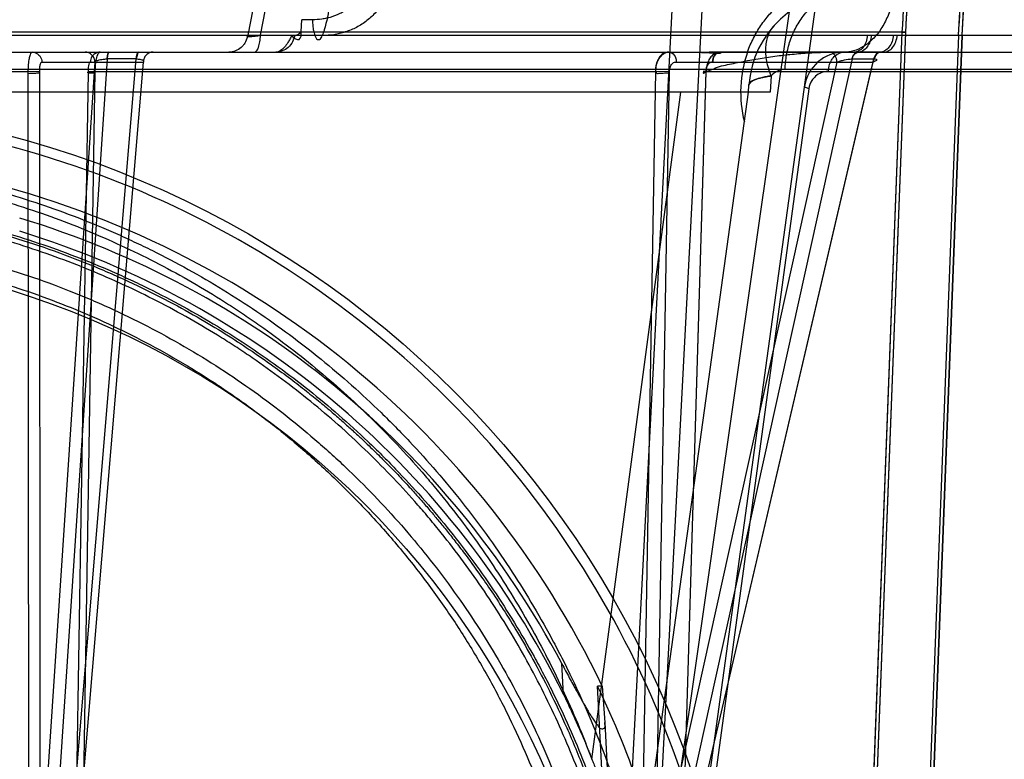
# Model space of a CAD drawing. Header units: millimetres. Extents: x 0 to 297, y 0 to 210.
# Tile 229 of 256: x 58.446 to 58.742, y 159.134 to 159.356. Entities that reach past the tile are written whole.
import ezdxf

# ---------------------------------------------------------------- set-up
doc = ezdxf.new("R2010")
doc.units = ezdxf.units.MM
doc.header["$LTSCALE"] = 16.335
doc.layers.get('0').update_dxf_attribs({"linetype": 'CONTINUOUS'})
for name, color, linetype in [('AXES_REF', 7, 'CONTINUOUS'), ('INTFCLR_1', 7, 'CONTINUOUS'), ('INTFCLR_144815', 7, 'CONTINUOUS'), ('INTFCLR_72935', 7, 'CONTINUOUS')]:
    doc.layers.add(name, color=color, linetype=linetype)

msp = doc.modelspace()

# ---------------------------------------------------------------- linework, layer by layer
at = {"color": 7, "linetype": 'Continuous'}
for radius in [5.8174969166, 5.817, 5.7797484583]:
    msp.add_circle((57.454730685, 154.8339782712), radius, dxfattribs=at)
msp.add_arc((57.454730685, 154.8339782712), 5.76, 278.2771290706, 261.7228709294, dxfattribs=at)
at = {"layer": 'AXES_REF', "color": 9, "linetype": 'Continuous'}
msp.add_circle((57.454730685, 154.8339782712), 5.3067073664, dxfattribs=at)
at = {"layer": 'INTFCLR_1', "color": 6, "linetype": 'Continuous'}
for p, q in [((58.004825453, 159.3510517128), (58.7289694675, 159.3510234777)), ((58.7120517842, 159.351961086), (58.0228036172, 159.3519896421)), ((58.72791289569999, 159.3510800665), (58.6967716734, 158.5359899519)), ((58.7289694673, 159.351023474), (58.6978296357, 158.5359697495)), ((58.70252880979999, 159.1304414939), (58.710993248, 159.3519896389)), ((58.7035860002, 159.1304011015), (58.7120498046, 159.3519326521)), ((58.7289691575, 159.3510153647), (58.7279132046, 159.3510881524))]:
    msp.add_line(p, q, dxfattribs=at)
at = {"layer": 'INTFCLR_1', "color": 9, "linetype": 'Continuous'}
msp.add_circle((58.3668984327, 159.0279782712), 0.258, dxfattribs=at)
at = {"layer": 'INTFCLR_1', "color": 6, "linetype": 'Continuous'}
for radius, start, end in [(0.3449299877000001, 356.0073324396, 7.6295171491), (0.3459879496, 356.0148208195, 7.6295115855), (0.3618720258, 356.0547102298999, 0.4697326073), (0.3629299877, 356.0559919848, 0.4697326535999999)]:
    msp.add_arc((58.3668984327, 159.3759782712), radius, start, end, dxfattribs=at)
at = {"layer": 'INTFCLR_1', "color": 9, "linetype": 'Continuous'}
for points, knots in [([(58.2549370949, 159.2663580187), (58.2568705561, 159.2672993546), (58.260775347, 159.2691402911), (58.2686965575, 159.2726337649), (58.2828698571, 159.2782520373), (58.299616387, 159.2834483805), (58.3146277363, 159.2868627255), (58.3222720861, 159.2882900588), (58.3266882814, 159.2890249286), (58.33774588, 159.2907153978), (58.356684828, 159.2924732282), (58.3790627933, 159.2921910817), (58.393529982, 159.2908648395), (58.40020944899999, 159.2900298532), (58.404657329, 159.2894139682), (58.4166989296, 159.287503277), (58.43601565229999, 159.2831355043), (58.4547117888, 159.2768311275), (58.465771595, 159.27230123), (58.4697500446, 159.2705828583), (58.4756385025, 159.2679506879), (58.4880271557, 159.2619409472), (58.50617662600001, 159.2514158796), (58.5230847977, 159.2392886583), (58.5333954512, 159.230715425), (58.53802072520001, 159.2266320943), (58.5410665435, 159.2238783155), (58.5492247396, 159.2162357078), (58.5617657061, 159.2030329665), (58.5767605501, 159.1840059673), (58.5877622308, 159.1670596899), (58.5946605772, 159.1546398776), (58.5983943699, 159.1473311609), (58.6037932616, 159.1361262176), (58.61098291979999, 159.1186582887), (58.61716013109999, 159.098402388), (58.6202579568, 159.084810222), (58.6215206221, 159.0783687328), (58.6223200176, 159.0740050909), (58.6243091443, 159.0618763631), (58.6258826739, 159.0461969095), (58.6262713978, 159.030399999), (58.626163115, 159.0224073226), (58.6260122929, 159.0178101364), (58.6254920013, 159.0064207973), (58.6239743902, 158.9917196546), (58.621156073, 158.9761295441), (58.6194670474, 158.9684505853), (58.6184218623, 158.9640913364), (58.6167871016, 158.9576311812), (58.6140642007, 158.9481218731), (58.60849308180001, 158.9317498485), (58.601825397, 158.91598898), (58.59507487, 158.9027653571), (58.5909834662, 158.8954106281), (58.584662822, 158.8846571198), (58.5743112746, 158.8691983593), (58.5586708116, 158.8500045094), (58.5456438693, 158.8367771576), (58.536425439, 158.8284658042), (58.5301074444, 158.8230378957), (58.5186766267, 158.8139109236), (58.5012774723, 158.8019718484), (58.4864418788, 158.7938051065), (58.4787765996, 158.7900692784)], [0, 0, 0, 0, 0.0078493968, 0.0157556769, 0.0315973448, 0.06348082, 0.0796255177, 0.0877696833, 0.09186257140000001, 0.09596636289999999, 0.128600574, 0.1611442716, 0.177500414, 0.1816059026, 0.1857145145, 0.1938901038, 0.2261064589, 0.2578609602, 0.2657731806, 0.2697286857, 0.2736790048, 0.2893160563, 0.3199691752, 0.350131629, 0.3651446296, 0.3688979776, 0.3726519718, 0.3801321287, 0.4097003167, 0.4390100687, 0.4684423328, 0.4833358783, 0.4908515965, 0.498396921, 0.52873346, 0.5596898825, 0.5755734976, 0.5795998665, 0.5836492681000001, 0.5917658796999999, 0.6244614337, 0.6410489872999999, 0.6494251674, 0.6536350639, 0.6578378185, 0.6910418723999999, 0.7074624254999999, 0.7156483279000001, 0.7197377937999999, 0.7238248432, 0.7399718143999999, 0.7558251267, 0.7869322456, 0.802323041, 0.8100025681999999, 0.8176490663, 0.8478512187, 0.8777971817, 0.9079026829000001, 0.9155006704, 0.9231007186, 0.93830313, 0.9688745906, 1, 1, 1, 1]), ([(58.4787765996, 158.7900692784), (58.47099451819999, 158.7862765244), (58.4549531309, 158.7794372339), (58.43405157, 158.7729486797), (58.4200929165, 158.7697758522), (58.4135330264, 158.7685088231), (58.4091291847, 158.767718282), (58.3970222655, 158.7657907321), (58.3769991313, 158.7639375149), (58.3568774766, 158.7641985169), (58.3446090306, 158.7651680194), (58.3401291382, 158.7656118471), (58.3334526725, 158.766362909), (58.3191957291, 158.7684440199), (58.2976848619, 158.7733244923), (58.2799903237, 158.7793113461), (58.269864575, 158.7834000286), (58.2658580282, 158.7850775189), (58.2589652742, 158.7881186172), (58.2455836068, 158.7946344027), (58.2273486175, 158.8052499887), (58.2120148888, 158.8163027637), (58.20312195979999, 158.8235640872), (58.1999383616, 158.8262606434), (58.1952374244, 158.8303403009), (58.1853960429, 158.8394086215), (58.171303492, 158.8543707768), (58.1561196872, 158.8738553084), (58.14667176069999, 158.8886467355), (58.141548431, 158.8976856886), (58.1395149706, 158.9013746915), (58.13606263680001, 158.9079111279), (58.1295788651, 158.9213265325), (58.12323325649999, 158.9372964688), (58.1180022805, 158.9538711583), (58.1134799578, 158.9711240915), (58.109409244, 158.9933618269), (58.1078703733, 159.0126050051), (58.10761289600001, 159.0240098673), (58.1075682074, 159.0286048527), (58.1076440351, 159.0365827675), (58.1083927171, 159.0523065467), (58.1103123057, 159.0678734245), (58.1125594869, 159.0798873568), (58.1134500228, 159.0842045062), (58.1148478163, 159.0905827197), (58.11720693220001, 159.0999732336), (58.12091271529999, 159.112201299), (58.126514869, 159.1279554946), (58.1323388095, 159.1412892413), (58.13795090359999, 159.1523327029), (58.1418308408, 159.1595473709), (58.14898695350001, 159.1718139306), (58.1603486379, 159.1885291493), (58.1757616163, 159.2072515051), (58.1886046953, 159.2202014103), (58.1969445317, 159.227680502), (58.2000588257, 159.2303751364), (58.2047913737, 159.2343725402), (58.21534029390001, 159.2427580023), (58.2326150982, 159.2545700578), (58.247334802, 159.2626567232), (58.254937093, 159.2663580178)], [0, 0, 0, 0, 0.0316060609, 0.0635406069, 0.07975651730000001, 0.0838444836, 0.0879320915, 0.0960907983, 0.1285991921, 0.1611989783, 0.1694097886, 0.173526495, 0.1776339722, 0.1939379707, 0.2261052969, 0.2580138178, 0.2620009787, 0.2659733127, 0.273871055, 0.2895030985, 0.3202911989, 0.3507747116, 0.3583934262, 0.3622044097, 0.3660061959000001, 0.3811173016, 0.4110448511, 0.4409258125, 0.4711799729, 0.4750127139, 0.4788584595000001, 0.4865582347, 0.5019977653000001, 0.5332401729, 0.5491816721, 0.5654318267, 0.5983319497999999, 0.6315729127, 0.6357728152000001, 0.6399804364, 0.648348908, 0.6648970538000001, 0.6974320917, 0.7054938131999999, 0.7095177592, 0.7135247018, 0.7293322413, 0.7448511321, 0.7601545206, 0.7903607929, 0.7978752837, 0.8053790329, 0.8202649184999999, 0.8497067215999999, 0.8790537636, 0.9086837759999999, 0.9161831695, 0.9199497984, 0.9237184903, 0.9387994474, 0.9691302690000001, 1, 1, 1, 1])]:
    msp.add_open_spline(points, degree=3, knots=knots, dxfattribs=at)
at = {"layer": 'INTFCLR_144815', "color": 9, "linetype": 'Continuous'}
for p, q in [((58.636789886, 159.0763019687), (58.74559673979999, 159.8370621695)), ((58.6406192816, 159.0380882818), (58.6951658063, 159.4333639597)), ((58.5169104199, 159.3639782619), (58.5143606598, 159.3510397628)), ((58.5182190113, 159.3510396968), (58.5207461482, 159.3639782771)), ((58.5338469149, 159.3557191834), (58.5306578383, 159.3557244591)), ((58.5143604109, 159.3510396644), (58.701737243, 159.3510385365)), ((58.5367457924, 159.3509706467), (58.5276368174, 159.3509898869)), ((58.7017371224, 159.3510374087), (58.7083845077, 159.3510374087)), ((58.7083846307, 159.3510385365), (58.8627600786, 159.3510396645)), ((57.8671680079, 159.3459782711), (58.8568339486, 159.3459782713)), ((58.6977181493, 159.3459775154), (58.696582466, 159.3459782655)), ((58.7043949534, 159.3459775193), (58.6978270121, 159.3459775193)), ((58.4684492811, 159.3430044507), (58.4520491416, 159.0963134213)), ((58.452530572, 159.3430044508), (58.48301425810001, 159.3430044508)), ((58.4721351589, 159.3439269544), (58.4556123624, 159.0953909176)), ((58.4601360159, 159.0953909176), (58.4808855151, 159.3439269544)), ((58.4624187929, 159.0963134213), (58.48301425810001, 159.3430044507)), ((58.4720623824, 159.3439272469), (58.4721351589, 159.3439269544)), ((58.48095789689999, 159.3439272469), (58.4721351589, 159.3439269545)), ((58.6913891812, 159.3430044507), (58.6368827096, 159.0963134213)), ((58.69593181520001, 159.3439269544), (58.64101768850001, 159.0953909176)), ((58.6431274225, 159.3430044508), (58.70232152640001, 159.3430044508)), ((58.64441310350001, 159.0953909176), (58.7024997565, 159.3439269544)), ((58.6446660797, 159.0963134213), (58.70232152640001, 159.3430044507)), ((58.6958767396, 159.3439272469), (58.69593181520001, 159.3439269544)), ((58.69593181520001, 159.3439269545), (58.7024997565, 159.3439269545)), ((58.7024997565, 159.3439269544), (58.7025536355, 159.3439272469)), ((57.9777071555, 159.3408194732), (58.7560897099, 159.3408194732)), ((58.2578081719, 159.3401876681), (58.44835787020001, 159.3401876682)), ((58.44835787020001, 159.3401876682), (58.44852368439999, 159.0783401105)), ((58.4520491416, 159.0963134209), (58.4518806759, 159.3401091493)), ((58.4663964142, 159.3401091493), (58.4624187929, 159.0963134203)), ((58.4643132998, 159.0783400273), (58.46857067, 159.340187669)), ((58.46857077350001, 159.3401876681), (58.636918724, 159.3401876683)), ((58.6369187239, 159.3401876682), (58.63237640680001, 159.0783401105)), ((58.6368827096, 159.0963134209), (58.6411009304, 159.3401091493)), ((58.6442280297, 159.0783401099), (58.65209035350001, 159.3401876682)), ((58.6519963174, 159.3401091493), (58.6446660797, 159.0963134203)), ((58.6520903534, 159.340187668), (58.7611806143, 159.3401876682)), ((58.6648006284, 159.3339782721), (58.6649469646, 159.3360709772)), ((58.6177328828, 159.1336046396), (58.6445306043, 159.3339782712)), ((58.628857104, 159.0735106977), (58.6648006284, 159.3339782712)), ((58.6829643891, 159.3350078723), (58.6425195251, 159.0383714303)), ((58.60919705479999, 159.1531058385), (58.6087237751, 159.1623461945)), ((58.6216419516, 159.1446830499), (58.62296101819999, 159.1189294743))]:
    msp.add_line(p, q, dxfattribs=at)
at = {"layer": 'INTFCLR_144815', "color": 6, "linetype": 'Continuous'}
for p, q in [((58.6338983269, 159.0337405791), (58.6559220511, 159.4539782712)), ((58.62489843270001, 159.0339782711), (58.6450291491, 159.4180952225)), ((58.5304625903, 159.3521453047), (58.5306578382, 159.3557244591)), ((58.6716680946, 159.3388659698), (58.67132631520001, 159.3339782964)), ((58.6713337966, 159.3339782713), (58.0624630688, 159.3339782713)), ((58.62085529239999, 159.1556095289), (58.6194633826, 159.1556023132)), ((58.6213258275, 159.1192111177), (58.6194638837, 159.1556023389)), ((58.62085529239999, 159.1556095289), (58.6216430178, 159.1446708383))]:
    msp.add_line(p, q, dxfattribs=at)
at = {"layer": 'INTFCLR_144815', "color": 7, "linetype": 'Continuous'}
for p, q in [((58.4518806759, 159.3401091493), (58.44835787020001, 159.3401876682)), ((58.4663866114, 159.3401528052), (58.46857067, 159.340187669)), ((58.6411009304, 159.3401091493), (58.6369187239, 159.3401876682)), ((58.65209035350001, 159.3401876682), (58.651194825, 159.3401770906)), ((58.6653986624, 159.3368871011), (58.6654053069, 159.3368932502)), ((58.6654119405, 159.3368993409), (58.66541849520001, 159.3369053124))]:
    msp.add_line(p, q, dxfattribs=at)
msp.add_lwpolyline([(58.6649469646, 159.3360709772), (58.664949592, 159.3361012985), (58.6649531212, 159.3361307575), (58.6649574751, 159.3361593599), (58.6649625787, 159.3361871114), (58.6649683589, 159.3362140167), (58.66497474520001, 159.33624008), (58.6649816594, 159.3362652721), (58.66498904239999, 159.3362896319), (58.6649968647, 159.3363132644), (58.66500507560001, 159.3363361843), (58.6650136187, 159.3363583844), (58.6650224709, 159.3363799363), (58.66503158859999, 159.336400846), (58.6650409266, 159.3364211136), (58.6650504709, 159.3364408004), (58.6650601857, 159.3364599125), (58.665070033, 159.3364784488), (58.6650800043, 159.336496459), (58.66509006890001, 159.336513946), (58.6651001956, 159.3365309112), (58.66511038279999, 159.336547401), (58.6651206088, 159.3365634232), (58.6651308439, 159.3365789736), (58.6651410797, 159.3365940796), (58.6651512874, 159.3366087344), (58.6651614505, 159.3366229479), (58.6651715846, 159.3366367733), (58.6651816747, 159.3366502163), (58.6651916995, 159.3366632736), (58.6652016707, 159.3366759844), (58.6652115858, 159.3366883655), (58.6652214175, 159.3367004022), (58.6652311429, 159.3367120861), (58.6652407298, 159.3367233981), (58.665250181, 159.3367343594), (58.6652595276, 159.3367450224), (58.6652687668, 159.3367553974), (58.6652778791, 159.3367654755), (58.6652868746, 159.3367752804), (58.6652957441, 159.3367848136), (58.6653044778, 159.3367940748), (58.6653130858, 159.3368030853), (58.6653215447, 159.3368118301), (58.6653298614, 159.3368203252), (58.6653380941, 159.3368286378), (58.6653462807, 159.3368368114), (58.6653543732, 159.336844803), (58.6653623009, 159.3368525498), (58.6653700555, 159.3368600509), (58.66537763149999, 159.336867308), (58.66538495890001, 159.336874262), (58.6653919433, 159.3368808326)], dxfattribs=at)
at = {"layer": 'INTFCLR_144815', "color": 9, "linetype": 'Continuous'}
msp.add_circle((58.3668984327, 159.0339782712), 0.2967156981, dxfattribs=at)
for centre, radius, start, end in [((58.6948738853, 159.3339782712), 0.03, 90.0000000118, 176.0000000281), ((58.6979433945, 159.3339288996), 0.0354880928, 160.1517251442, 194.4239299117), ((58.69356468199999, 159.3339782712), 0.012, 90.0000000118, 172.143025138), ((58.3668984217, 159.0340306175), 0.2937157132, 359.9897886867, 89.9999978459)]:
    msp.add_arc(centre, radius, start, end, dxfattribs=at)
at = {"layer": 'INTFCLR_144815', "color": 6, "linetype": 'Continuous'}
for radius, start, end in [(0.2815811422, 25.5916832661, 76.2414276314), (0.2737842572, 27.9606619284, 73.2357535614), (0.27, 26.1813150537, 72.9936921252), (0.2803243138, 11.2877879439, 25.7133570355)]:
    msp.add_arc((58.3668984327, 159.0339782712), radius, start, end, dxfattribs=at)
at = {"layer": 'INTFCLR_144815', "color": 9, "linetype": 'Continuous'}
for points, knots in [([(58.550017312, 159.3691449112), (58.5499553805, 159.368149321), (58.5496931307, 159.3666593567), (58.5490256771, 159.3647800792), (58.5483762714, 159.3634420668), (58.5475905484, 159.3621896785), (58.5463846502, 159.3606593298), (58.5449523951, 159.3593324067), (58.5433624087, 159.3582452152), (58.5416925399, 159.3573189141), (58.5399124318, 159.3566225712), (58.538076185, 159.35614768), (58.5362122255, 159.3558137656), (58.5347920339, 159.3557190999), (58.53384691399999, 159.3557191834)], [0, 0, 0, 0, 0.1289395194, 0.1934310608, 0.2574237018, 0.3207726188, 0.3841601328, 0.5088907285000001, 0.5711162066, 0.6328485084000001, 0.7554160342, 0.8168122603, 0.8778330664, 1, 1, 1, 1]), ([(58.5573513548, 159.368867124), (58.55726985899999, 159.3675400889), (58.5569246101, 159.3655546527), (58.5560453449, 159.3630488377), (58.5551926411, 159.3612653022), (58.5541630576, 159.359596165), (58.5525908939, 159.3575610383), (58.55073332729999, 159.3557925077), (58.5486789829, 159.3543385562), (58.5465501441, 159.3531091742), (58.5442957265, 159.3521772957), (58.54198326, 159.351540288), (58.53967114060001, 159.3510960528), (58.5379120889, 159.3509652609), (58.536745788, 159.3509672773)], [0, 0, 0, 0, 0.1325824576, 0.198822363, 0.2644620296, 0.3293103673, 0.3940143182, 0.520541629, 0.583104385, 0.6447063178, 0.7653968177, 0.8249939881, 0.8836952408, 1, 1, 1, 1]), ([(58.5395342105, 159.3689564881), (58.5394978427, 159.3661004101), (58.5391362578, 159.3606072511), (58.53801192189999, 159.3545848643), (58.5369608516, 159.3515231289), (58.5367457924, 159.3509706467)], [0, 0, 0, 0, 0.4689811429, 0.9026569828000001, 1, 1, 1, 1]), ([(58.6644831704, 159.3459782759), (58.6646262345, 159.3463762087), (58.6650418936, 159.3474708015), (58.6658070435, 159.3492223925), (58.6671460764, 159.3518293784), (58.6686991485, 159.3542776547), (58.6704403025, 159.3565411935), (58.6722608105, 159.3586437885), (58.6747071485, 159.361018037), (58.67736317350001, 159.3630789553), (58.6795702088, 159.3645148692), (58.6817873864, 159.3657973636), (58.6857153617, 159.3676753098), (58.68987088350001, 159.3689340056), (58.6934646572, 159.3695510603), (58.6958373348, 159.3698395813), (58.6976244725, 159.3699244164), (58.6988115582, 159.369925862)], [0, 0, 0, 0, 0.0284645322, 0.0787984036, 0.1285671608, 0.2256500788, 0.273394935, 0.320708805, 0.412764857, 0.5023490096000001, 0.5465190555, 0.5899295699, 0.6746804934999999, 0.8391693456, 0.8798035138, 0.9200937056, 1, 1, 1, 1]), ([(58.709252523, 159.3697688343), (58.7092504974, 159.3694137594), (58.7092360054, 159.3686979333), (58.7091641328, 159.3672480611), (58.7089896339, 159.3654090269), (58.7086383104, 159.3631934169), (58.7079726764, 159.3602587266), (58.70678068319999, 159.3567461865), (58.7047807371, 159.3529592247), (58.70230585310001, 159.3498493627), (58.6994994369, 159.3475909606), (58.6965444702, 159.3462667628), (58.6945209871, 159.3459782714), (58.6935646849, 159.3459782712)], [0, 0, 0, 0, 0.0340774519, 0.0687006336, 0.1393008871, 0.2112464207, 0.2838353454, 0.4279363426, 0.5658356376, 0.6928549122, 0.8067642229, 0.908222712, 1, 1, 1, 1]), ([(58.67583460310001, 159.3408185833), (58.67587437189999, 159.3422470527), (58.67616262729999, 159.3451632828), (58.6772480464, 159.3494714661), (58.6790354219, 159.3535982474), (58.6814867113, 159.3572811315), (58.68448476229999, 159.3602863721), (58.6878476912, 159.3624495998), (58.691354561, 159.363706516), (58.6937328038, 159.3639782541), (58.6948737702, 159.3639782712)], [0, 0, 0, 0, 0.1297853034, 0.2650928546, 0.4019477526, 0.5362419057, 0.6645323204, 0.7847508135, 0.8963762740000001, 1, 1, 1, 1]), ([(58.53384691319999, 159.3557191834), (58.5338461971, 159.3552434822), (58.5338792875, 159.3542629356), (58.53404325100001, 159.35281239), (58.5342958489, 159.3516493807), (58.5345848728, 159.3508305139), (58.5348669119, 159.3502703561), (58.5352518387, 159.3497162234), (58.5362859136, 159.3497344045), (58.53656932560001, 159.3505159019), (58.5367457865, 159.3509661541)], [0, 0, 0, 0, 0.1725582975, 0.3555813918, 0.5286446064, 0.6038737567, 0.6682099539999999, 0.7604990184, 0.8245779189, 1, 1, 1, 1]), ([(58.6716606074, 159.3388648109), (58.6710778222, 159.3402897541), (58.6701901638, 159.3431387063), (58.6698482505, 159.3474075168), (58.6706416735, 159.3512459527), (58.6719536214, 159.3533690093), (58.67273456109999, 159.3542230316)], [0, 0, 0, 0, 0.2853258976, 0.5489449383, 0.7855214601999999, 1, 1, 1, 1]), ([(58.5143604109, 159.3510396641), (58.5142589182, 159.3503695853), (58.5139333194, 159.3493623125), (58.5131771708, 159.3481834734), (58.5117884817, 159.3466751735), (58.5100245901, 159.3459782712), (58.5086932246, 159.3459782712)], [0, 0, 0, 0, 0.2486880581, 0.3794902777, 0.5114589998, 1, 1, 1, 1]), ([(58.5143604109, 159.3510396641), (58.5142557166, 159.3509912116), (58.5139915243, 159.3509325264), (58.5141998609, 159.3506131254), (58.5147023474, 159.350717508), (58.5154993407, 159.3506712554), (58.51673588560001, 159.3508400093), (58.5176896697, 159.350959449), (58.5182191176, 159.3510396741)], [0, 0, 0, 0, 0.0753697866, 0.1062700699, 0.2004129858, 0.3673147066, 0.6501477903, 1, 1, 1, 1]), ([(58.51641067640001, 159.3459782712), (58.5166458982, 159.3459782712), (58.51722828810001, 159.3464286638), (58.51768674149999, 159.3475641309), (58.5180733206, 159.3491666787), (58.5181878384, 159.3503925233), (58.5182191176, 159.3510396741)], [0, 0, 0, 0, 0.1254895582, 0.3446433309, 0.6543455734, 1, 1, 1, 1]), ([(58.5284784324, 159.3510396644), (58.5283769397, 159.3503695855), (58.5279403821, 159.3490180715), (58.5266343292, 159.347325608), (58.5248287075, 159.3462250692), (58.5234631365, 159.3459782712), (58.5228112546, 159.3459782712)], [0, 0, 0, 0, 0.2469143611, 0.5067485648, 0.7624998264, 1, 1, 1, 1]), ([(58.5276367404, 159.3509876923), (58.5274556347, 159.3506197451), (58.52708511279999, 159.3499046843), (58.5263607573, 159.3486952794), (58.5252304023, 159.3471268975), (58.523798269, 159.3459782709), (58.5228112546, 159.3459782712)], [0, 0, 0, 0, 0.1716825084, 0.3375437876, 0.5868034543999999, 1, 1, 1, 1]), ([(58.5284784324, 159.3510396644), (58.528792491, 159.3510396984), (58.5295610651, 159.3512894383), (58.53014730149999, 159.3518125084), (58.5304625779, 159.3521452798)], [0, 0, 0, 0, 0.4065670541, 1, 1, 1, 1]), ([(58.7005703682, 159.3510396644), (58.7005003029, 159.3503822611), (58.7002157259, 159.3490958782), (58.69934336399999, 159.3474221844), (58.6980829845, 159.3462622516), (58.69704862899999, 159.3459782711), (58.6965825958, 159.3459782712)], [0, 0, 0, 0, 0.2841719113, 0.560120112, 0.7996850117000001, 1, 1, 1, 1]), ([(58.7017371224, 159.3510374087), (58.701667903, 159.3503892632), (58.7013884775, 159.349120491), (58.7005347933, 159.3474642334), (58.6993043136, 159.3463023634), (58.6982893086, 159.3459928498), (58.6978270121, 159.3459775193)], [0, 0, 0, 0, 0.2833876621, 0.5588076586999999, 0.7989032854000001, 1, 1, 1, 1]), ([(58.7083845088, 159.3510374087), (58.7083136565, 159.350388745), (58.708027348, 159.3491172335), (58.7071536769, 159.3474590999), (58.7058962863, 159.3462995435), (58.7048658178, 159.3459928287), (58.70439495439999, 159.3459775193)], [0, 0, 0, 0, 0.2814276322, 0.5559218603, 0.7968128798, 1, 1, 1, 1]), ([(58.7054337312, 159.3459782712), (58.7059115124, 159.3459782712), (58.7069667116, 159.3462585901), (58.7082636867, 159.3474150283), (58.70916304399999, 159.3490914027), (58.7094565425, 159.3503815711), (58.7095285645, 159.3510396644)], [0, 0, 0, 0, 0.2031558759, 0.4438233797, 0.7185033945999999, 1, 1, 1, 1]), ([(58.4496075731, 159.3459782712), (58.45016220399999, 159.3459782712), (58.45114322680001, 159.3456759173), (58.45223118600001, 159.344562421), (58.4525257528, 159.3435712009), (58.452530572, 159.3430044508)], [0, 0, 0, 0, 0.3640468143, 0.6279849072, 1, 1, 1, 1]), ([(58.4684492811, 159.3430044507), (58.4684461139, 159.3433769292), (58.46829672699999, 159.3441553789), (58.46764592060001, 159.3451632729), (58.46665713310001, 159.3458291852), (58.46588991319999, 159.3459782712), (58.4655262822, 159.3459782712)], [0, 0, 0, 0, 0.243112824, 0.5042234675, 0.7626704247, 1, 1, 1, 1]), ([(58.4700185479, 159.3459782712), (58.469463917, 159.3459782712), (58.4684828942, 159.3456759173), (58.4673949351, 159.344562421), (58.46710036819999, 159.3435712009), (58.467095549, 159.3430044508)], [0, 0, 0, 0, 0.3640468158, 0.6279849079, 1, 1, 1, 1]), ([(58.4726297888, 159.3459782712), (58.4724079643, 159.3459782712), (58.4721768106, 159.3449922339), (58.47209556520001, 159.3444263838), (58.4720623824, 159.343927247)], [0, 0, 0, 0, 0.3072092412, 1, 1, 1, 1]), ([(58.4727753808, 159.3459782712), (58.4725453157, 159.3459782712), (58.4722490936, 159.3450202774), (58.4721726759, 159.3444272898), (58.4721351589, 159.3439269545)], [0, 0, 0, 0, 0.3143803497, 1, 1, 1, 1]), ([(58.4808855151, 159.3439269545), (58.4809058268, 159.3441978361), (58.4809806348, 159.3448014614), (58.4810992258, 159.3454563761), (58.481379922, 159.3459782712), (58.481525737, 159.3459782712)], [0, 0, 0, 0, 0.3688644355, 0.8019968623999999, 1, 1, 1, 1]), ([(58.48167045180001, 159.3459782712), (58.4814316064, 159.3459782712), (58.4810751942, 159.3450489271), (58.4809997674, 159.3444287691), (58.48095789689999, 159.343927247)], [0, 0, 0, 0, 0.3218453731, 1, 1, 1, 1]), ([(58.4859372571, 159.3459782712), (58.4855736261, 159.3459782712), (58.4848064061, 159.3458291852), (58.4838176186, 159.3451632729), (58.4831668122, 159.3441553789), (58.4830174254, 159.3433769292), (58.48301425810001, 159.3430044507)], [0, 0, 0, 0, 0.2373295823, 0.495776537, 0.7568871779, 1, 1, 1, 1]), ([(58.6409334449, 159.3459782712), (58.64152429, 159.3459782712), (58.6428111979, 159.3451201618), (58.6431227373, 159.3437385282), (58.6431274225, 159.3430044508)], [0, 0, 0, 0, 0.445941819, 1, 1, 1, 1]), ([(58.6888238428, 159.3401876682), (58.6888439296, 159.3409152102), (58.6890327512, 159.342024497), (58.6896237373, 159.3433832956), (58.6906980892, 159.34503828), (58.69233114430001, 159.3459782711), (58.69356468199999, 159.3459782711)], [0, 0, 0, 0, 0.2688614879, 0.4079342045, 0.5443226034, 1, 1, 1, 1]), ([(58.6913891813, 159.3430044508), (58.6913868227, 159.3433739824), (58.6912570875, 159.3442837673), (58.6906007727, 159.3455325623), (58.68962493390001, 159.3459782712), (58.6891952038, 159.3459782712)], [0, 0, 0, 0, 0.2754962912, 0.6796305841, 1, 1, 1, 1]), ([(58.6977181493, 159.3459775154), (58.6975288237, 159.3459711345), (58.69656987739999, 159.3457178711), (58.6960426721, 159.3446782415), (58.6958767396, 159.343927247)], [0, 0, 0, 0, 0.1976265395, 1, 1, 1, 1]), ([(58.69593181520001, 159.3439269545), (58.6959939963, 159.3442004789), (58.69627594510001, 159.3451034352), (58.69714439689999, 159.345955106), (58.6978270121, 159.3459775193)], [0, 0, 0, 0, 0.2911336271, 1, 1, 1, 1]), ([(58.704515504, 159.3459782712), (58.7040857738, 159.3459782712), (58.7027630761, 159.3453741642), (58.70232723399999, 159.3438987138), (58.70232152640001, 159.3430044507)], [0, 0, 0, 0, 0.3245667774, 1, 1, 1, 1]), ([(58.7043949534, 159.3459775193), (58.7039585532, 159.3459631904), (58.7030085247, 159.345407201), (58.7026204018, 159.3444576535), (58.7024997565, 159.3439269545)], [0, 0, 0, 0, 0.4451488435, 1, 1, 1, 1]), ([(58.704501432, 159.3459775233), (58.7040553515, 159.3459633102), (58.70308673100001, 159.345418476), (58.7026781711, 159.3444600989), (58.7025536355, 159.343927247)], [0, 0, 0, 0, 0.4492185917, 1, 1, 1, 1]), ([(58.4518806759, 159.3401091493), (58.4518775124, 159.3402462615), (58.4518766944, 159.3407682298), (58.4519552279, 159.3416730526), (58.4520236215, 159.3424474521), (58.4523838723, 159.3430447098), (58.452530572, 159.3430044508)], [0, 0, 0, 0, 0.1338833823, 0.5123372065, 0.8514982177, 1, 1, 1, 1]), ([(58.467095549, 159.3430044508), (58.4669671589, 159.3430398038), (58.46662636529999, 159.3425709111), (58.46649455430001, 159.3416461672), (58.466392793, 159.3407104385), (58.4663964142, 159.3401091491)], [0, 0, 0, 0, 0.1294122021, 0.4156607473, 1, 1, 1, 1]), ([(58.4684492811, 159.3430044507), (58.46866629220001, 159.3432729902), (58.4695374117, 159.3436183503), (58.4707522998, 159.3438713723), (58.4716759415, 159.3439273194), (58.4720623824, 159.343927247)], [0, 0, 0, 0, 0.2734157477, 0.6939761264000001, 1, 1, 1, 1]), ([(58.48095789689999, 159.343927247), (58.481301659, 159.343927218), (58.48185113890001, 159.3439004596), (58.48253093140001, 159.3437506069), (58.4829445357, 159.3435835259), (58.4831761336, 159.3432806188), (58.4830756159, 159.3430787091), (58.48301425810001, 159.3430044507)], [0, 0, 0, 0, 0.3886087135, 0.6188884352, 0.7833438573, 0.8911052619, 1, 1, 1, 1]), ([(58.6411009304, 159.3401091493), (58.641094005, 159.3402461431), (58.6411100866, 159.3407800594), (58.6412924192, 159.3417249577), (58.6419578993, 159.342760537), (58.6427719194, 159.3430366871), (58.6431274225, 159.3430044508)], [0, 0, 0, 0, 0.1047911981, 0.4072453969, 0.7272960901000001, 1, 1, 1, 1]), ([(58.65405976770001, 159.3430044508), (58.6535340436, 159.3430521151), (58.6522217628, 159.3422650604), (58.6519675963, 159.3408718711), (58.6519963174, 159.3401091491)], [0, 0, 0, 0, 0.4088473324, 1, 1, 1, 1]), ([(58.6913891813, 159.3430044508), (58.6917318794, 159.3431432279), (58.6924828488, 159.3433873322), (58.69397117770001, 159.343747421), (58.69513149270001, 159.3439274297), (58.6958767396, 159.343927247)], [0, 0, 0, 0, 0.2412179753, 0.51379011, 1, 1, 1, 1]), ([(58.7025536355, 159.343927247), (58.7027635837, 159.3439272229), (58.7030702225, 159.3439933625), (58.7034760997, 159.3436061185), (58.7028764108, 159.343249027), (58.7025733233, 159.34310575), (58.70232152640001, 159.3430044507)], [0, 0, 0, 0, 0.295202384, 0.4195706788, 0.6183783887, 1, 1, 1, 1]), ([(58.67583460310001, 159.3408185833), (58.67547445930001, 159.3408176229), (58.6747396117, 159.3407421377), (58.6732308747, 159.3402635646), (58.6722077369, 159.3395072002), (58.6716606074, 159.3388648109)], [0, 0, 0, 0, 0.2285014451, 0.4646276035, 1, 1, 1, 1]), ([(58.6888238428, 159.3401876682), (58.6879403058, 159.3401866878), (58.68635796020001, 159.3398190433), (58.6847615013, 159.3386478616), (58.6835456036, 159.3371242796), (58.6830825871, 159.3358841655), (58.682964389, 159.3350078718)], [0, 0, 0, 0, 0.3126388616, 0.5512608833, 0.6871163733, 1, 1, 1, 1]), ([(58.682964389, 159.3350078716), (58.6826343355, 159.3351006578), (58.6822744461, 159.3352276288), (58.68165831, 159.3354808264), (58.68167733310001, 159.3356186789)], [0, 0, 0, 0, 0.7112927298, 1, 1, 1, 1]), ([(58.36689841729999, 159.3143366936), (58.37113130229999, 159.314336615), (58.3774375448, 159.314186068), (58.3858065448, 159.313687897), (58.398146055, 159.3126632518), (58.4164420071, 159.3100665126), (58.4403016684, 159.3044004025), (58.4596060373, 159.2979085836), (58.4727686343, 159.2924586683), (58.48020422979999, 159.2890785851), (58.4911824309, 159.2837834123), (58.5070979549, 159.2749687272), (58.5271176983, 159.26142234), (58.542715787, 159.2487315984), (58.5530360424, 159.2391417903), (58.55877708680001, 159.2334436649), (58.56719075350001, 159.2247176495), (58.5790801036, 159.2109558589), (58.59331295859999, 159.1912613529), (58.60270233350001, 159.1755712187), (58.608418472, 159.1647293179), (58.61210072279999, 159.157360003), (58.6181192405, 159.1442612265), (58.6255029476, 159.1249716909), (58.6323682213, 159.1010021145), (58.6355514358, 159.0846075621), (58.63678987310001, 159.0763019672)], [0, 0, 0, 0, 0.0323899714, 0.0482450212, 0.0641481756, 0.1271321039, 0.1894167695, 0.2515535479, 0.2827426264, 0.2983963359, 0.3140475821, 0.3760051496, 0.4373985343, 0.4987868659, 0.5296594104, 0.5451698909, 0.5606765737, 0.6224102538, 0.6841298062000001, 0.7463992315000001, 0.762125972, 0.7779128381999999, 0.8094313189, 0.8724013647, 0.9357430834, 1, 1, 1, 1]), ([(58.3668984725, 159.3120496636), (58.3745212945, 159.3120497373), (58.3841107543, 159.3116268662), (58.3956005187, 159.3104810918), (58.40338896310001, 159.3095259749), (58.4130717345, 159.3080032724), (58.4226648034, 159.306047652), (58.4302644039, 159.3042295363), (58.4414820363, 159.3012786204), (58.45791041, 159.2959692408), (58.4789807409, 159.2870625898), (58.4957490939, 159.2782057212), (58.507040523, 159.2712847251), (58.5133671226, 159.2671237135), (58.52265831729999, 159.2607266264), (58.5360190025, 159.2504544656), (58.5526078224, 159.2353582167), (58.5640723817, 159.2230631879), (58.5713006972, 159.2144732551), (58.57602670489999, 159.2086180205), (58.5839733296, 159.1981309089), (58.5944142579, 159.1824534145), (58.6054433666, 159.1625895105), (58.6129196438, 159.1461168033), (58.6167310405, 159.1363045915), (58.6177325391, 159.1336056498)], [0, 0, 0, 0, 0.0698004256, 0.0877350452, 0.1057297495, 0.1416451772, 0.1774555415, 0.1953459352, 0.2131908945, 0.2836630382, 0.3532035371, 0.4224112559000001, 0.4570776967, 0.4744417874, 0.491743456, 0.5603667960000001, 0.6285552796, 0.6969118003, 0.7141031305, 0.7313510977, 0.7658071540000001, 0.834557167, 0.9036230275, 0.9736398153, 1, 1, 1, 1]), ([(58.10280612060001, 159.0745833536), (58.1040201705, 159.0825555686), (58.1071516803, 159.0983318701), (58.1128033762, 159.1176011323), (58.11762793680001, 159.1307342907), (58.1206282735, 159.1381300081), (58.1253278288, 159.1490133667), (58.13321521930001, 159.1648317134), (58.14548705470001, 159.1848487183), (58.1571028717, 159.2005455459), (58.1659389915, 159.2109810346), (58.1711981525, 159.2167929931), (58.1792472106, 159.2253047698), (58.1919989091, 159.2373929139), (58.2103848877, 159.2519956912), (58.2251322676, 159.2617261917), (58.2353524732, 159.2676851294), (58.2422841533, 159.2715221), (58.2546244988, 159.2778245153), (58.2728880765, 159.285662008), (58.2899313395, 159.2912312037), (58.30153996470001, 159.2943134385), (58.3093842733, 159.2962066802), (58.3231834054, 159.2990423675), (58.3431212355, 159.3017440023), (58.3632244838, 159.3026307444), (58.3773192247, 159.302292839), (58.3854054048, 159.3018219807), (58.3974809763, 159.3008409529), (58.4153823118, 159.29835573), (58.4387316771, 159.2929318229), (58.457628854, 159.2867156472), (58.4705171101, 159.2814949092), (58.4777954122, 159.2782579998), (58.4885330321, 159.2731908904), (58.50409814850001, 159.2647582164), (58.5236887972, 159.251790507), (58.5389592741, 159.2396364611), (58.54906464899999, 159.2304490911), (58.5546831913, 159.2249927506), (58.5629090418, 159.2166453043), (58.57453380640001, 159.2034814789), (58.5884593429, 159.1846293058), (58.5976513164, 159.169600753), (58.6032459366, 159.1592167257), (58.60684682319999, 159.1521644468), (58.6127303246, 159.1396337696), (58.6199506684, 159.1211761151), (58.626665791, 159.0982328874), (58.6297795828, 159.0825346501), (58.6309907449, 159.0745833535)], [0, 0, 0, 0, 0.0318457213, 0.0634185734, 0.0791931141, 0.0870815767, 0.094933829, 0.1260061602, 0.1567815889, 0.1875451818, 0.2030139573, 0.210765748, 0.2184960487, 0.2492749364, 0.2800521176, 0.3111084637, 0.3189436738, 0.3267698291, 0.3423932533, 0.3736478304, 0.40514581, 0.4130942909, 0.4210773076, 0.4370099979, 0.4687094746, 0.5004174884, 0.5163608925, 0.5243692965, 0.5324013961, 0.5642032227, 0.5956284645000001, 0.6269453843, 0.6426486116, 0.6505262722, 0.6583992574, 0.6895346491, 0.72033006, 0.7510658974, 0.7665005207, 0.7742492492, 0.7819920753, 0.8127794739, 0.8435012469, 0.8744409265, 0.8822471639, 0.8900796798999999, 0.905708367, 0.9368993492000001, 0.9682376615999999, 1, 1, 1, 1]), ([(58.623606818, 159.098411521), (58.6221361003, 159.1043521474), (58.6199436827, 159.1120638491), (58.61681468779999, 159.1214489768), (58.6142909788, 159.1285170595), (58.6095472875, 159.1405888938), (58.6017786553, 159.1572366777), (58.590926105, 159.1762440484), (58.5806562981, 159.1912375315), (58.57284241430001, 159.2012644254), (58.5681926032, 159.206865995), (58.5610720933, 159.2150936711), (58.5497761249, 159.2268698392), (58.5334440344, 159.24131641), (58.5203004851, 159.2511379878), (58.51115987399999, 159.2572556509), (58.5049284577, 159.2612395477), (58.4938006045, 159.2678692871), (58.47727957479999, 159.2763494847), (58.45652971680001, 159.2848729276), (58.4403594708, 159.2899510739), (58.42931597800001, 159.292774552), (58.4218293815, 159.2945152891), (58.4123792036, 159.2963875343), (58.4028426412, 159.2978449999), (58.3951714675, 159.2987592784), (58.3836973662, 159.2998712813), (58.3664658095, 159.3005942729), (58.3435169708, 159.299554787), (58.3264362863, 159.2972800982), (58.3151377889, 159.2951426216), (58.3076507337, 159.2935556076), (58.2947999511, 159.2903903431), (58.2769246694, 159.2847444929), (58.2562901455, 159.2762419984), (58.2398297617, 159.2677768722), (58.2295210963, 159.2616262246), (58.224834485, 159.2586604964), (58.22173684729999, 159.2566544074), (58.21338472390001, 159.2510574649), (58.2002725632, 159.2412495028), (58.1839810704, 159.2268297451), (58.1714548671, 159.2137680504), (58.1632576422, 159.2040974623), (58.15872795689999, 159.1984073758), (58.1521177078, 159.1897441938), (58.1428680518, 159.1762408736), (58.1320064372, 159.1572150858), (58.1242330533, 159.1405515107), (58.1194885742, 159.1284712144), (58.1169674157, 159.1214059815), (58.11384549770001, 159.1120372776), (58.1116582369, 159.1043414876), (58.11019015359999, 159.0984118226)], [0, 0, 0, 0, 0.0260933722, 0.0341459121, 0.0421792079, 0.0580898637, 0.08943313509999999, 0.1204101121, 0.1513108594, 0.1668239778, 0.1745963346, 0.1823477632, 0.2132152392, 0.244081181, 0.2752183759, 0.2830803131, 0.2909751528, 0.3067500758, 0.3382935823, 0.3700502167, 0.4022856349, 0.4104553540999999, 0.4186483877, 0.4350547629, 0.4515167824, 0.4597669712, 0.4679907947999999, 0.50066556, 0.5331935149, 0.5658225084, 0.5740275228, 0.5822189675, 0.5984510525, 0.6304407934, 0.6620376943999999, 0.6934977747, 0.7092581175, 0.7132052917, 0.7171442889, 0.7249927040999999, 0.7560706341, 0.7868683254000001, 0.8176571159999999, 0.8331371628, 0.8409068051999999, 0.8486637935, 0.8795968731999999, 0.9106030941, 0.9419732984, 0.957896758, 0.9659251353, 0.9739546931, 1, 1, 1, 1])]:
    msp.add_open_spline(points, degree=3, knots=knots, dxfattribs=at)
at = {"layer": 'INTFCLR_144815', "color": 6, "linetype": 'Continuous'}
for points, knots in [([(58.5276367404, 159.3509876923), (58.5278059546, 159.3505236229), (58.5285354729, 159.3499894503), (58.5304132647, 159.3494348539), (58.5305162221, 159.3513332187), (58.5304625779, 159.3521452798)], [0, 0, 0, 0, 0.2967183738, 0.5111346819, 1, 1, 1, 1]), ([(58.3668984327, 159.3017547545), (58.3712098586, 159.3017547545), (58.37982573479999, 159.3015446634), (58.3927263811, 159.3006000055), (58.40556419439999, 159.2990282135), (58.4183485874, 159.296825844), (58.4310701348, 159.2939877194), (58.4437271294, 159.2905013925), (58.456297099, 159.2863582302), (58.4687606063, 159.2815470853), (58.4807171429, 159.2762229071), (58.4916389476, 159.2707070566), (58.5011419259, 159.2653756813), (58.509283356, 159.2603909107), (58.5163165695, 159.2557536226), (58.5224250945, 159.2514610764), (58.5277559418, 159.2475009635), (58.53241972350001, 159.2438636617), (58.53651218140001, 159.2405322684), (58.5401162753, 159.2374847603), (58.5432901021, 159.2347087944), (58.5460856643, 159.2321892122), (58.54855398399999, 159.2299044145), (58.5507472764, 159.2278251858), (58.55270580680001, 159.2259282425), (58.5544651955, 159.2241907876), (58.5560483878, 159.2225995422), (58.5575502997, 159.2210656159), (58.5590932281, 159.219464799), (58.5608043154, 159.2176583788), (58.5627287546, 159.215585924), (58.5648833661, 159.2132125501), (58.5672556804, 159.2105316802), (58.5696906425, 159.2077003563), (58.57215509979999, 159.2047508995), (58.5746681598, 159.2016550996), (58.5773960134, 159.1981858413), (58.5803952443, 159.1942316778), (58.5837071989, 159.1896823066), (58.587350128, 159.1844359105), (58.59133869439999, 159.1783688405), (58.5956647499, 159.1713569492), (58.60032787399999, 159.1632149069), (58.6053090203, 159.1537147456), (58.6105118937, 159.1426712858), (58.61556349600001, 159.1304475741), (58.6201288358, 159.1175745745), (58.6239985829, 159.104614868), (58.6271708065, 159.0916634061), (58.6288462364, 159.0829990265), (58.6295714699, 159.078687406)], [0, 0, 0, 0, 0.0345251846, 0.0689826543, 0.1035440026, 0.138054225, 0.1728250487, 0.2078784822, 0.2431411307, 0.2787664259, 0.3148172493, 0.347905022, 0.3767116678, 0.4020494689, 0.4243335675, 0.4441618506, 0.4618276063, 0.4775066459, 0.4915200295, 0.5040819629, 0.5153003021, 0.5252839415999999, 0.5342179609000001, 0.5422336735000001, 0.5494847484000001, 0.5560515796, 0.5620342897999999, 0.5674595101, 0.5732424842, 0.5798382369, 0.5873840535, 0.5958895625, 0.6055067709, 0.6160496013, 0.6257925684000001, 0.6362843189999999, 0.6479789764, 0.6611317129, 0.67602449, 0.693037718, 0.7122740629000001, 0.7341600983, 0.7590040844, 0.7873951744, 0.8200362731, 0.8567275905, 0.8932629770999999, 0.9293648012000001, 0.9649882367, 1, 1, 1, 1]), ([(58.3668984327, 159.2876985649), (58.37072364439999, 159.2876985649), (58.3783830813, 159.2875232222), (58.38986594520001, 159.286732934), (58.40134560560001, 159.2854107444), (58.412818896, 159.2835491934), (58.42428175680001, 159.2811378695), (58.4357273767, 159.2781638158), (58.4471457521, 159.274611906), (58.4585236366, 159.2704651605), (58.46984340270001, 159.2657053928), (58.4810824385, 159.2603140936), (58.4922118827, 159.2542737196), (58.5031961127, 159.2475692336), (58.5139912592, 159.2401905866), (58.5245461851, 159.2321345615), (58.53480029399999, 159.2234091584), (58.5446852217, 159.21403688), (58.5541269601, 159.2040580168), (58.563049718, 159.1935323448), (58.5713813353, 159.182538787), (58.5790583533, 159.1711736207), (58.5860327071, 159.1595433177), (58.5922764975, 159.1477548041), (58.59778268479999, 159.1359074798), (58.6025638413, 159.124083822), (58.6066474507, 159.1123464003), (58.6100704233, 159.10073633), (58.6128738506, 159.0892749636), (58.61509847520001, 159.0779675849), (58.6167816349, 159.0668061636), (58.6179551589, 159.0557718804), (58.61864361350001, 159.0448438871), (58.6187913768, 159.0375882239), (58.6187884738, 159.0339782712)], [0, 0, 0, 0, 0.0288942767, 0.0578478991, 0.0869136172, 0.1161495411, 0.1456150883, 0.17536286, 0.2054436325, 0.2359079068, 0.2668019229, 0.2981636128, 0.3300272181, 0.3624129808, 0.3953267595, 0.4287535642, 0.4626639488, 0.496980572, 0.5315970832, 0.5663822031, 0.6011593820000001, 0.6357401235, 0.6699302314, 0.7035466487, 0.7364587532, 0.7685700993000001, 0.7998436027, 0.8302944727, 0.8599662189, 0.8889391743, 0.9173142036, 0.9452012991, 0.9727317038, 1, 1, 1, 1]), ([(58.6087237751, 159.1623461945), (58.60910421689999, 159.1616295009), (58.6098568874, 159.1602165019), (58.6109694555, 159.1581439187), (58.6120371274, 159.1561727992), (58.613043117, 159.1543355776), (58.6139761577, 159.1526538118), (58.6148299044, 159.1511393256), (58.6156017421, 159.1497955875), (58.6162931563, 159.1486193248), (58.6170590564, 159.1473462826), (58.617861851, 159.14608209), (58.61873496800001, 159.1447482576), (58.61958235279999, 159.1437584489), (58.62027169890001, 159.1426540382), (58.6220671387, 159.1428022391), (58.6216825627, 159.1441114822), (58.6216419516, 159.1446830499)], [0, 0, 0, 0, 0.094938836, 0.1873199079, 0.275232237, 0.3572281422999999, 0.4323987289, 0.5002600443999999, 0.560646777, 0.6137050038, 0.6599190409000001, 0.7344073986, 0.7892472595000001, 0.8453891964, 0.8892386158, 0.9329552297, 1, 1, 1, 1]), ([(58.60919705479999, 159.1531058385), (58.6096139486, 159.1522579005), (58.6103943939, 159.1506473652), (58.6114798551, 159.1483478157), (58.61242963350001, 159.1462838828), (58.6132792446, 159.1443987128), (58.6140985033, 159.1425395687), (58.61490562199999, 159.140670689), (58.6156794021, 159.1388376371), (58.6163663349, 159.1371779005), (58.616961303, 159.1357097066), (58.61750816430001, 159.1343365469), (58.61805380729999, 159.1329468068), (58.6186372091, 159.1314319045), (58.6192669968, 159.1297615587), (58.6199055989, 159.1280323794), (58.620499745, 159.1263766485), (58.6210232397, 159.1249012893), (58.6214441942, 159.1236441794), (58.6219723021, 159.1222231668), (58.6220746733, 159.1210510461), (58.6235913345, 159.1188213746), (58.62296101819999, 159.1189294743)], [0, 0, 0, 0, 0.076859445, 0.1455736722, 0.206840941, 0.2616669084, 0.3137711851, 0.3720999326, 0.4272566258, 0.4756159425, 0.5182130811, 0.5561164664, 0.5958441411, 0.6396599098, 0.688160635, 0.7410659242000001, 0.7895402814, 0.8314502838, 0.8677977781, 0.8992000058, 0.9479796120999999, 1, 1, 1, 1])]:
    msp.add_open_spline(points, degree=3, knots=knots, dxfattribs=at)
at = {"layer": 'INTFCLR_144815', "color": 7, "linetype": 'Continuous'}
for points, knots in [([(58.4496075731, 159.3459782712), (58.4493923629, 159.3459782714), (58.4489473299, 159.3453032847), (58.44871448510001, 159.3442963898), (58.4483884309, 159.3422804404), (58.4483310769, 159.3407201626), (58.4483500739, 159.3396104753)], [0, 0, 0, 0, 0.0969194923, 0.2934368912, 0.5001812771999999, 1, 1, 1, 1]), ([(58.4685569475, 159.3396104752), (58.4685540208, 159.3398975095), (58.468575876, 159.340658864), (58.4686330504, 159.3419272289), (58.4688507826, 159.343587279), (58.4691047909, 159.3449096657), (58.46970342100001, 159.3459782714), (58.4700185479, 159.3459782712)], [0, 0, 0, 0, 0.1281383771, 0.3394645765, 0.5697417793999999, 0.8593277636, 1, 1, 1, 1]), ([(58.6409334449, 159.3459782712), (58.6401658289, 159.3460490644), (58.638716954, 159.345480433), (58.6376212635, 159.3439046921), (58.6370090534, 159.3421608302), (58.6368836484, 159.340913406), (58.636918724, 159.3401876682)], [0, 0, 0, 0, 0.2955287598, 0.5274793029, 0.721450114, 1, 1, 1, 1]), ([(58.636918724, 159.3401876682), (58.6369291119, 159.340699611), (58.6370362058, 159.3417050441), (58.6374500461, 159.3431177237), (58.6380948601, 159.3443231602), (58.639127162, 159.3454975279), (58.6402368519, 159.3459782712), (58.640933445, 159.3459782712)], [0, 0, 0, 0, 0.1998334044, 0.3922121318, 0.5713872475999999, 0.7281455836, 1, 1, 1, 1]), ([(58.6924500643, 159.3459782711), (58.690987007, 159.3459782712), (58.68607682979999, 159.345973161), (58.6774143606, 159.3459658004), (58.6655424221, 159.3459564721), (58.6595854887, 159.3459281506), (58.648630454, 159.3459246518), (58.6530394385, 159.3458123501), (58.6548684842, 159.3458043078), (58.65562796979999, 159.3457344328), (58.6567735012, 159.3457443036), (58.6563467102, 159.3455935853), (58.6559841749, 159.3456030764), (58.65544010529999, 159.3455461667), (58.65499744, 159.3454652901), (58.654669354, 159.3454715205), (58.65450832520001, 159.3452376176), (58.6549084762, 159.3450422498), (58.6543064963, 159.3446278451), (58.6542005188, 159.3439425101), (58.6540621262, 159.3433739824), (58.65405976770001, 159.3430044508)], [0, 0, 0, 0, 0.0841463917, 0.2810021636, 0.5127446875, 0.7015514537, 0.7993278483, 0.8440990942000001, 0.8795633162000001, 0.9032346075, 0.9117583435, 0.9144292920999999, 0.9236262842, 0.9351314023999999, 0.9446723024, 0.9500398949, 0.9531563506, 0.9571921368, 0.9678088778, 0.9787462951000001, 1, 1, 1, 1]), ([(58.6520903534, 159.340187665), (58.6528721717, 159.3403795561), (58.6543808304, 159.3410399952), (58.65667785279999, 159.3419003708), (58.65910681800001, 159.3423451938), (58.6615088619, 159.3428647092), (58.6639535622, 159.3433356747), (58.6672687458, 159.3439475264), (58.67148946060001, 159.3446125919), (58.6766313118, 159.3452642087), (58.6809780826, 159.3456420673), (58.6844871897, 159.3458492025), (58.688022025, 159.3459824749), (58.6906783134, 159.3460021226), (58.6924500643, 159.3459782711)], [0, 0, 0, 0, 0.0589493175, 0.1199639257, 0.1792541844, 0.2392759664, 0.3000367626, 0.361521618, 0.486143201, 0.6128546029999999, 0.7409850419, 0.8055541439, 0.8702484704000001, 1, 1, 1, 1]), ([(58.6562537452, 159.345978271), (58.6558644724, 159.345978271), (58.6550388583, 159.3458034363), (58.6539510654, 159.3450685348), (58.653072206, 159.3439557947), (58.6523314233, 159.3423201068), (58.6521124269, 159.3409993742), (58.65209035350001, 159.3401876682)], [0, 0, 0, 0, 0.1496397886, 0.3145453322, 0.494882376, 0.6878579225, 1, 1, 1, 1]), ([(58.65405976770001, 159.3430044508), (58.65406269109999, 159.3434624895), (58.6542180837, 159.3443430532), (58.6548998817, 159.3455321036), (58.6557860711, 159.3459782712), (58.6562537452, 159.3459782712)], [0, 0, 0, 0, 0.3414540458, 0.6513701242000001, 1, 1, 1, 1]), ([(58.4483500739, 159.3396104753), (58.44891089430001, 159.3396164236), (58.4496951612, 159.3396441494), (58.45066202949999, 159.339678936), (58.4511443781, 159.3397374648), (58.4514543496, 159.3397591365), (58.4516804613, 159.3397066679), (58.4518015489, 159.339907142), (58.4518140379, 159.3400910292), (58.4518806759, 159.3401091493)], [0, 0, 0, 0, 0.4501062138, 0.6290763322, 0.7778307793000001, 0.8364161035, 0.8836910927, 0.9445784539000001, 1, 1, 1, 1]), ([(58.4685569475, 159.3396104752), (58.4683872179, 159.3396122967), (58.4679369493, 159.3396147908), (58.4672980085, 159.3396678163), (58.46671845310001, 159.3396312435), (58.4664622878, 159.3397551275), (58.4663010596, 159.3397167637), (58.4663390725, 159.3399110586), (58.4663019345, 159.3400835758), (58.4663964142, 159.3401091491)], [0, 0, 0, 0, 0.1943891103, 0.5130960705, 0.7484390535, 0.8199325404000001, 0.8554716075, 0.8879061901, 1, 1, 1, 1]), ([(58.636918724, 159.3401876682), (58.6370184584, 159.340189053), (58.63713862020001, 159.3399074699), (58.637245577, 159.3396143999), (58.6375864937, 159.3395166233), (58.6379256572, 159.3397036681), (58.6384839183, 159.3396282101), (58.63916859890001, 159.3396945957), (58.639783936, 159.3397381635), (58.6402418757, 159.3397600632), (58.640584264, 159.3397012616), (58.6408517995, 159.3399027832), (58.64099761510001, 159.3400998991), (58.6411009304, 159.3401091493)], [0, 0, 0, 0, 0.06483968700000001, 0.1517356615, 0.206761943, 0.2681062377, 0.3932503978, 0.5582723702, 0.7186587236, 0.7919945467, 0.8590621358, 0.9325700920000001, 1, 1, 1, 1]), ([(58.6520903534, 159.340187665), (58.6517382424, 159.3401927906), (58.6507884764, 159.3395191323), (58.65140041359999, 159.3397761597), (58.6517364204, 159.3397211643), (58.6518376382, 159.3400949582), (58.6519963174, 159.3401091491)], [0, 0, 0, 0, 0.5208963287, 0.6323220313, 0.7643455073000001, 1, 1, 1, 1]), ([(58.6716606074, 159.3388648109), (58.6711280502, 159.33878619), (58.6701454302, 159.3386244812), (58.6684380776, 159.3382531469), (58.6666884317, 159.3377469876), (58.6650007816, 159.3368406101), (58.6649469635, 159.3360709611)], [0, 0, 0, 0, 0.2158165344, 0.4010966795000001, 0.6906938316, 1, 1, 1, 1]), ([(58.6654249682, 159.3369111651), (58.6658000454, 159.3372487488), (58.6669285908, 159.3378119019), (58.66854478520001, 159.3382826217), (58.6702053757, 159.338633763), (58.67116042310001, 159.3387906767), (58.6716680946, 159.3388659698)], [0, 0, 0, 0, 0.2293651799, 0.560110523, 0.7667258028, 1, 1, 1, 1])]:
    msp.add_open_spline(points, degree=3, knots=knots, dxfattribs=at)
at = {"layer": 'INTFCLR_72935', "color": 6, "linetype": 'Continuous'}
for p, q in [((58.7289694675, 159.3510234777), (58.0048273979, 159.3510234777)), ((58.7109932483, 159.3519896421), (58.0228036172, 159.3519896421)), ((58.7279118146, 159.3510517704), (58.6967712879, 158.5359798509)), ((58.6978296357, 158.5359697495), (58.7289694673, 159.351023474)), ((58.70246273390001, 159.1287120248), (58.710993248, 159.3519896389)), ((58.7034810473, 159.127654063), (58.71204948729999, 159.3519243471)), ((58.7109935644, 159.3519979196), (58.71204948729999, 159.3519243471))]:
    msp.add_line(p, q, dxfattribs=at)
for radius, start, end in [(0.3459879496, 356.0148208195, 8.0438827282), (0.3449299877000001, 356.013443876, 7.891264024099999), (0.3618720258, 356.0547102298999, 1.117569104), (0.3629299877, 356.0617423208, 0.9472635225)]:
    msp.add_arc((58.3668984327, 159.3759782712), radius, start, end, dxfattribs=at)

doc.saveas('drawing.dxf')
